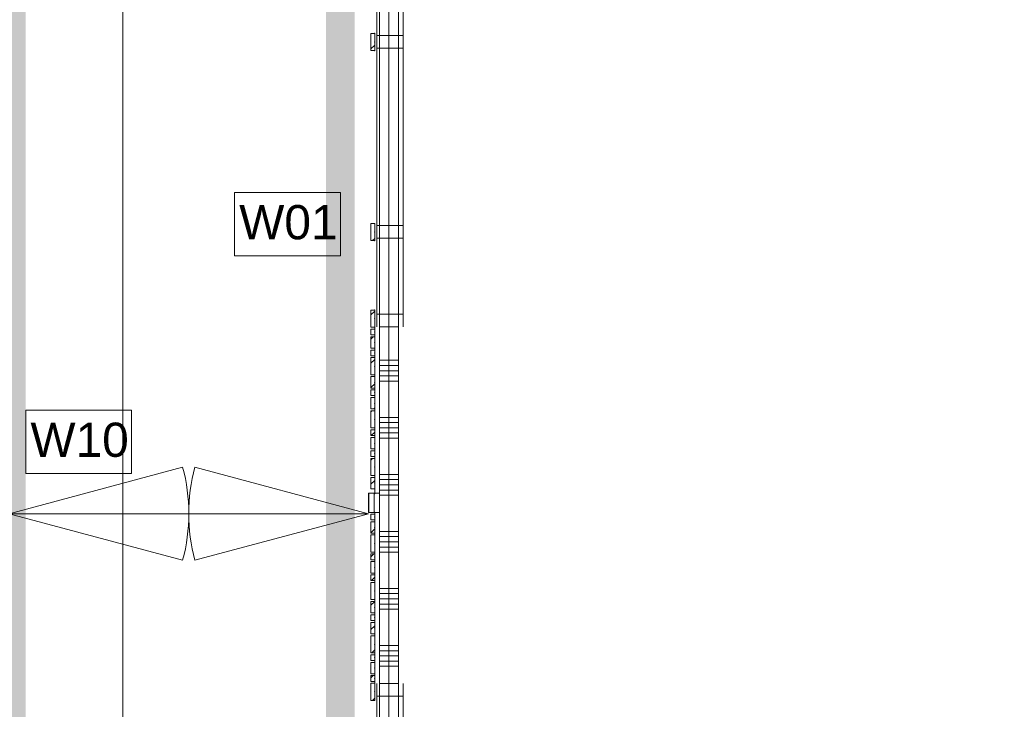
# Model space of a CAD drawing. Header units: millimetres. Extents: x -409 to 257590, y -7854 to 67330.
# Tile 118 of 205: x 9019 to 14195, y 39974 to 43602. Entities that reach past the tile are written whole.
import ezdxf

# ---------------------------------------------------------------- set-up
doc = ezdxf.new("R2010")
doc.units = ezdxf.units.MM
doc.header["$MEASUREMENT"] = 0
doc.linetypes.add('B0103', pattern=[8750, 2500, -1250, 2500, -1250, 0, -1250])
doc.linetypes.add('B0703', pattern=[468.700004, 312.5, -156.200004])
for name, color, linetype in [('Info Wandafwerking aanduiding', 7, 'Continuous'), ('Info Wandafwerking aanduiding Doorsnede-arcering', 7, 'Continuous'), ('New_22 NC Binnenwanden', 7, 'Continuous'), ('New_22 NC Binnenwanden Deuren', 7, 'Continuous'), ('New_22 NC Binnenwanden Doorsnede-arcering', 7, 'Continuous'), ('New_22 NC Binnenwanden Ramen', 7, 'Continuous'), ('New_23 Vloeren', 7, 'Continuous'), ('New_Info Wandafwerking aanduiding', 7, 'Continuous'), ('New_Info Wandafwerking aanduiding Doorsnede-arcering', 7, 'Continuous'), ('New_Z Ruimtefuncties Zone omranding', 7, 'Continuous')]:
    doc.layers.add(name, color=color, linetype=linetype)
doc.styles.add('GENERATED_STYLE_1', font='txt')
pattern_1 = [(45, (0, 0), (-63.63961, 63.63961), [])]

# ---------------------------------------------------------------- blocks, each defined once
blk = doc.blocks.new('Slab_1_2', base_point=(0, 42578.3))
at = {"layer": 'New_23 Vloeren', "color": 1, "linetype": 'Continuous', "lineweight": 0, "flags": 128}
blk.add_lwpolyline([(10959.7, 43985), (10959.7, 38108.6, 0.414037), (13009.7, 36060), (14700.7, 36061), (14700.7, 46035), (13009.7, 46035, 0.414422)], format="xyb", close=True, dxfattribs=at)
blk = doc.blocks.new('Curtain Wall_3_2')
at = {"layer": 'New_22 NC Binnenwanden Doorsnede-arcering', "linetype": 'Continuous', "lineweight": 0, "true_color": 0x000000}
h = blk.add_hatch(dxfattribs=at)
h.set_pattern_fill('310_Naaldhout__01__0002', color=18, style=0, pattern_type=2)
h.set_pattern_definition(pattern_1)
h.paths.add_polyline_path([(10865, 42073.8), (10865, 41983.8), (10885, 41983.8), (10885, 42073.8)])
h = blk.add_hatch(dxfattribs=at)
h.set_pattern_fill('310_Naaldhout__01__0002', color=18, style=0, pattern_type=2)
h.set_pattern_definition(pattern_1)
h.paths.add_polyline_path([(10865, 41973.8), (10865, 41943.8), (10885, 41943.8), (10885, 41973.8)])
h = blk.add_hatch(dxfattribs=at)
h.set_pattern_fill('310_Naaldhout__01__0002', color=18, style=0, pattern_type=2)
h.set_pattern_definition(pattern_1)
h.paths.add_polyline_path([(10865, 41933.8), (10865, 41873.8), (10885, 41873.8), (10885, 41933.8)])
h = blk.add_hatch(dxfattribs=at)
h.set_pattern_fill('310_Naaldhout__01__0002', color=18, style=0, pattern_type=2)
h.set_pattern_definition(pattern_1)
h.paths.add_polyline_path([(10865, 41863.8), (10865, 41833.8), (10885, 41833.8), (10885, 41863.8)])
h = blk.add_hatch(dxfattribs=at)
h.set_pattern_fill('310_Naaldhout__01__0002', color=18, style=0, pattern_type=2)
h.set_pattern_definition(pattern_1)
h.paths.add_polyline_path([(10865, 41823.8), (10865, 41733.8), (10885, 41733.8), (10885, 41823.8)])
h = blk.add_hatch(dxfattribs=at)
h.set_pattern_fill('310_Naaldhout__01__0002', color=18, style=0, pattern_type=2)
h.set_pattern_definition(pattern_1)
h.paths.add_polyline_path([(10865, 41723.8), (10865, 41663.8), (10885, 41663.8), (10885, 41723.8)])
h = blk.add_hatch(dxfattribs=at)
h.set_pattern_fill('310_Naaldhout__01__0002', color=18, style=0, pattern_type=2)
h.set_pattern_definition(pattern_1)
h.paths.add_polyline_path([(10865, 41653.8), (10865, 41623.8), (10885, 41623.8), (10885, 41653.8)])
h = blk.add_hatch(dxfattribs=at)
h.set_pattern_fill('310_Naaldhout__01__0002', color=18, style=0, pattern_type=2)
h.set_pattern_definition(pattern_1)
h.paths.add_polyline_path([(10865, 41613.8), (10865, 41553.8), (10885, 41553.8), (10885, 41613.8)])
h = blk.add_hatch(dxfattribs=at)
h.set_pattern_fill('310_Naaldhout__01__0002', color=18, style=0, pattern_type=2)
h.set_pattern_definition(pattern_1)
h.paths.add_polyline_path([(10865, 41543.8), (10865, 41453.8), (10885, 41453.8), (10885, 41543.8)])
h = blk.add_hatch(dxfattribs=at)
h.set_pattern_fill('310_Naaldhout__01__0002', color=18, style=0, pattern_type=2)
h.set_pattern_definition(pattern_1)
h.paths.add_polyline_path([(10865, 41443.8), (10865, 41413.8), (10885, 41413.8), (10885, 41443.8)])
h = blk.add_hatch(dxfattribs=at)
h.set_pattern_fill('310_Naaldhout__01__0002', color=18, style=0, pattern_type=2)
h.set_pattern_definition(pattern_1)
h.paths.add_polyline_path([(10865, 41403.8), (10865, 41343.8), (10885, 41343.8), (10885, 41403.8)])
h = blk.add_hatch(dxfattribs=at)
h.set_pattern_fill('310_Naaldhout__01__0002', color=18, style=0, pattern_type=2)
h.set_pattern_definition(pattern_1)
h.paths.add_polyline_path([(10865, 41333.8), (10865, 41303.8), (10885, 41303.8), (10885, 41333.8)])
h = blk.add_hatch(dxfattribs=at)
h.set_pattern_fill('310_Naaldhout__01__0002', color=18, style=0, pattern_type=2)
h.set_pattern_definition(pattern_1)
h.paths.add_polyline_path([(10865, 41293.8), (10865, 41203.8), (10885, 41203.8), (10885, 41293.8)])
h = blk.add_hatch(dxfattribs=at)
h.set_pattern_fill('310_Naaldhout__01__0002', color=18, style=0, pattern_type=2)
h.set_pattern_definition(pattern_1)
h.paths.add_polyline_path([(10865, 41193.8), (10865, 41133.8), (10885, 41133.8), (10885, 41193.8)])
at = {"layer": 'New_22 NC Binnenwanden', "color": 7, "linetype": 'Continuous', "lineweight": 0}
for p, q in [((10865, 42073.8), (10865, 41983.8)), ((10885, 42073.8), (10865, 42073.8)), ((10885, 42073.8), (10885, 41983.8)), ((10885, 41983.8), (10865, 41983.8)), ((10865, 41973.8), (10865, 41943.8)), ((10885, 41973.8), (10865, 41973.8)), ((10885, 41943.8), (10865, 41943.8)), ((10865, 41933.8), (10865, 41873.8)), ((10885, 41933.8), (10865, 41933.8)), ((10885, 41973.8), (10885, 41943.8)), ((10885, 41933.8), (10885, 41873.8)), ((10885, 41873.8), (10865, 41873.8)), ((10865, 41863.8), (10865, 41833.8)), ((10885, 41863.8), (10865, 41863.8)), ((10885, 41833.8), (10865, 41833.8)), ((10885, 41863.8), (10885, 41833.8)), ((10865, 41823.8), (10865, 41733.8)), ((10885, 41823.8), (10865, 41823.8)), ((10885, 41823.8), (10885, 41733.8)), ((10885, 41733.8), (10865, 41733.8)), ((10865, 41723.8), (10865, 41663.8)), ((10885, 41723.8), (10865, 41723.8)), ((10885, 41723.8), (10885, 41663.8)), ((10885, 41663.8), (10865, 41663.8)), ((10865, 41653.8), (10865, 41623.8)), ((10885, 41653.8), (10865, 41653.8)), ((10885, 41623.8), (10865, 41623.8)), ((10885, 41653.8), (10885, 41623.8)), ((10865, 41613.8), (10865, 41553.8)), ((10885, 41613.8), (10865, 41613.8)), ((10885, 41613.8), (10885, 41553.8)), ((10885, 41553.8), (10865, 41553.8)), ((10865, 41543.8), (10865, 41453.8)), ((10885, 41543.8), (10865, 41543.8)), ((10885, 41543.8), (10885, 41453.8)), ((10885, 41453.8), (10865, 41453.8)), ((10865, 41443.8), (10865, 41413.8)), ((10885, 41443.8), (10865, 41443.8)), ((10885, 41413.8), (10865, 41413.8)), ((10885, 41443.8), (10885, 41413.8)), ((10865, 41403.8), (10865, 41343.8)), ((10885, 41403.8), (10865, 41403.8)), ((10885, 41403.8), (10885, 41343.8)), ((10885, 41343.8), (10865, 41343.8)), ((10865, 41333.8), (10865, 41303.8)), ((10885, 41333.8), (10865, 41333.8)), ((10885, 41333.8), (10885, 41303.8)), ((10885, 41303.8), (10865, 41303.8)), ((10865, 41293.8), (10865, 41203.8)), ((10885, 41293.8), (10865, 41293.8)), ((10885, 41293.8), (10885, 41203.8)), ((10885, 41203.8), (10865, 41203.8)), ((10865, 41193.8), (10865, 41133.8)), ((10885, 41193.8), (10865, 41193.8)), ((10885, 41193.8), (10885, 41133.8)), ((10885, 41133.8), (10865, 41133.8))]:
    blk.add_line(p, q, dxfattribs=at)
at = {"layer": 'New_22 NC Binnenwanden', "color": 9, "linetype": 'B0703', "lineweight": 0}
for p, q in [((10885, 42073.8), (10885, 42073.8)), ((10885, 42028.8), (10885, 42073.8)), ((10885, 41958.8), (10885, 42028.8)), ((10885, 41903.8), (10885, 41958.8)), ((10885, 41848.8), (10885, 41903.8)), ((10885, 41778.8), (10885, 41848.8)), ((10885, 41693.8), (10885, 41778.8)), ((10885, 41638.8), (10885, 41693.8)), ((10885, 41583.8), (10885, 41638.8)), ((10885, 41498.8), (10885, 41583.8)), ((10885, 41428.8), (10885, 41498.8)), ((10885, 41373.8), (10885, 41428.8)), ((10885, 41318.8), (10885, 41373.8)), ((10885, 41248.8), (10885, 41318.8)), ((10885, 41163.8), (10885, 41248.8)), ((10885, 41108.8), (10885, 41163.8))]:
    blk.add_line(p, q, dxfattribs=at)
at = {"layer": 'New_22 NC Binnenwanden', "color": 1, "linetype": 'Continuous', "lineweight": 0}
for p, q in [((10885, 42073.8), (10885, 42028.8)), ((10885, 42073.8), (10885, 42073.8)), ((10885, 42028.8), (10885, 41958.8)), ((10885, 41958.8), (10885, 41903.8)), ((10885, 41903.8), (10885, 41848.8)), ((10885, 41848.8), (10885, 41778.8)), ((10885, 41778.8), (10885, 41693.8)), ((10885, 41693.8), (10885, 41638.8)), ((10885, 41638.8), (10885, 41583.8)), ((10885, 41583.8), (10885, 41498.8)), ((10885, 41498.8), (10885, 41428.8)), ((10885, 41428.8), (10885, 41373.8)), ((10885, 41373.8), (10885, 41318.8)), ((10885, 41318.8), (10885, 41248.8)), ((10885, 41248.8), (10885, 41163.8)), ((10885, 41163.8), (10885, 41108.8))]:
    blk.add_line(p, q, dxfattribs=at)
for p in [(10885, 42073.8), (10885, 42028.8), (10885, 42028.8), (10885, 41958.8), (10885, 41958.8), (10885, 41903.8), (10885, 41903.8), (10885, 41848.8), (10885, 41848.8), (10885, 41778.8), (10885, 41778.8), (10885, 41693.8), (10885, 41693.8), (10885, 41638.8), (10885, 41638.8), (10885, 41583.8), (10885, 41583.8), (10885, 41498.8), (10885, 41498.8), (10885, 41428.8), (10885, 41428.8), (10885, 41373.8), (10885, 41373.8), (10885, 41318.8), (10885, 41318.8), (10885, 41248.8), (10885, 41248.8), (10885, 41163.8), (10885, 41163.8), (10885, 41108.8), (10885, 41108.8)]:
    blk.add_point(p, dxfattribs=at)
at = {"layer": 'New_22 NC Binnenwanden', "color": 9, "linetype": 'B0703', "lineweight": 0}
for p in [(10885, 42028.8), (10885, 41958.8), (10885, 41903.8), (10885, 41848.8), (10885, 41778.8), (10885, 41693.8), (10885, 41638.8), (10885, 41583.8), (10885, 41498.8), (10885, 41428.8), (10885, 41373.8), (10885, 41318.8), (10885, 41248.8), (10885, 41163.8), (10885, 41108.8)]:
    blk.add_point(p, dxfattribs=at)
blk = doc.blocks.new('Curtain Wall_9_2')
at = {"layer": 'New_22 NC Binnenwanden Doorsnede-arcering', "linetype": 'Continuous', "lineweight": 0, "true_color": 0x000000}
h = blk.add_hatch(dxfattribs=at)
h.set_pattern_fill('310_Naaldhout__01__0002', color=18, style=0, pattern_type=2)
h.set_pattern_definition(pattern_1)
h.paths.add_polyline_path([(10865, 40970.9), (10885, 40970.9), (10885, 41000.9), (10865, 41000.9)])
h = blk.add_hatch(dxfattribs=at)
h.set_pattern_fill('310_Naaldhout__01__0002', color=18, style=0, pattern_type=2)
h.set_pattern_definition(pattern_1)
h.paths.add_polyline_path([(10865, 40900.9), (10885, 40900.9), (10885, 40960.9), (10865, 40960.9)])
h = blk.add_hatch(dxfattribs=at)
h.set_pattern_fill('310_Naaldhout__01__0002', color=18, style=0, pattern_type=2)
h.set_pattern_definition(pattern_1)
h.paths.add_polyline_path([(10865, 40800.9), (10885, 40800.9), (10885, 40890.9), (10865, 40890.9)])
h = blk.add_hatch(dxfattribs=at)
h.set_pattern_fill('310_Naaldhout__01__0002', color=18, style=0, pattern_type=2)
h.set_pattern_definition(pattern_1)
h.paths.add_polyline_path([(10865, 40760.9), (10885, 40760.9), (10885, 40790.9), (10865, 40790.9)])
h = blk.add_hatch(dxfattribs=at)
h.set_pattern_fill('310_Naaldhout__01__0002', color=18, style=0, pattern_type=2)
h.set_pattern_definition(pattern_1)
h.paths.add_polyline_path([(10865, 40690.9), (10885, 40690.9), (10885, 40750.9), (10865, 40750.9)])
h = blk.add_hatch(dxfattribs=at)
h.set_pattern_fill('310_Naaldhout__01__0002', color=18, style=0, pattern_type=2)
h.set_pattern_definition(pattern_1)
h.paths.add_polyline_path([(10865, 40650.9), (10885, 40650.9), (10885, 40680.9), (10865, 40680.9)])
h = blk.add_hatch(dxfattribs=at)
h.set_pattern_fill('310_Naaldhout__01__0002', color=18, style=0, pattern_type=2)
h.set_pattern_definition(pattern_1)
h.paths.add_polyline_path([(10865, 40550.9), (10885, 40550.9), (10885, 40640.9), (10865, 40640.9)])
h = blk.add_hatch(dxfattribs=at)
h.set_pattern_fill('310_Naaldhout__01__0002', color=18, style=0, pattern_type=2)
h.set_pattern_definition(pattern_1)
h.paths.add_polyline_path([(10865, 40480.9), (10885, 40480.9), (10885, 40540.9), (10865, 40540.9)])
h = blk.add_hatch(dxfattribs=at)
h.set_pattern_fill('310_Naaldhout__01__0002', color=18, style=0, pattern_type=2)
h.set_pattern_definition(pattern_1)
h.paths.add_polyline_path([(10865, 40440.9), (10885, 40440.9), (10885, 40470.9), (10865, 40470.9)])
h = blk.add_hatch(dxfattribs=at)
h.set_pattern_fill('310_Naaldhout__01__0002', color=18, style=0, pattern_type=2)
h.set_pattern_definition(pattern_1)
h.paths.add_polyline_path([(10865, 40370.9), (10885, 40370.9), (10885, 40430.9), (10865, 40430.9)])
h = blk.add_hatch(dxfattribs=at)
h.set_pattern_fill('310_Naaldhout__01__0002', color=18, style=0, pattern_type=2)
h.set_pattern_definition(pattern_1)
h.paths.add_polyline_path([(10865, 40270.9), (10885, 40270.9), (10885, 40360.9), (10865, 40360.9)])
h = blk.add_hatch(dxfattribs=at)
h.set_pattern_fill('310_Naaldhout__01__0002', color=18, style=0, pattern_type=2)
h.set_pattern_definition(pattern_1)
h.paths.add_polyline_path([(10865, 40230.9), (10885, 40230.9), (10885, 40260.9), (10865, 40260.9)])
h = blk.add_hatch(dxfattribs=at)
h.set_pattern_fill('310_Naaldhout__01__0002', color=18, style=0, pattern_type=2)
h.set_pattern_definition(pattern_1)
h.paths.add_polyline_path([(10865, 40160.9), (10885, 40160.9), (10885, 40220.9), (10865, 40220.9)])
h = blk.add_hatch(dxfattribs=at)
h.set_pattern_fill('310_Naaldhout__01__0002', color=18, style=0, pattern_type=2)
h.set_pattern_definition(pattern_1)
h.paths.add_polyline_path([(10865, 40120.9), (10885, 40120.9), (10885, 40150.9), (10865, 40150.9)])
h = blk.add_hatch(dxfattribs=at)
h.set_pattern_fill('310_Naaldhout__01__0002', color=18, style=0, pattern_type=2)
h.set_pattern_definition(pattern_1)
h.paths.add_polyline_path([(10865, 40020.9), (10885, 40020.9), (10885, 40110.9), (10865, 40110.9)])
at = {"layer": 'New_22 NC Binnenwanden', "color": 7, "linetype": 'Continuous', "lineweight": 0}
for p, q in [((10865, 41000.9), (10865, 40970.9)), ((10885, 41000.9), (10865, 41000.9)), ((10885, 41000.9), (10885, 40970.9)), ((10885, 40970.9), (10865, 40970.9)), ((10865, 40960.9), (10865, 40900.9)), ((10885, 40960.9), (10865, 40960.9)), ((10885, 40960.9), (10885, 40900.9)), ((10885, 40900.9), (10865, 40900.9)), ((10865, 40890.9), (10865, 40800.9)), ((10885, 40890.9), (10865, 40890.9)), ((10885, 40890.9), (10885, 40800.9)), ((10885, 40800.9), (10865, 40800.9)), ((10865, 40790.9), (10865, 40760.9)), ((10885, 40790.9), (10865, 40790.9)), ((10885, 40790.9), (10885, 40760.9)), ((10885, 40760.9), (10865, 40760.9)), ((10865, 40750.9), (10865, 40690.9)), ((10885, 40750.9), (10865, 40750.9)), ((10885, 40750.9), (10885, 40690.9)), ((10885, 40690.9), (10865, 40690.9)), ((10865, 40680.9), (10865, 40650.9)), ((10885, 40680.9), (10865, 40680.9)), ((10885, 40650.9), (10865, 40650.9)), ((10865, 40640.9), (10865, 40550.9)), ((10885, 40640.9), (10865, 40640.9)), ((10885, 40680.9), (10885, 40650.9)), ((10885, 40640.9), (10885, 40550.9)), ((10885, 40550.9), (10865, 40550.9)), ((10865, 40540.9), (10865, 40480.9)), ((10885, 40540.9), (10865, 40540.9)), ((10885, 40540.9), (10885, 40480.9)), ((10885, 40480.9), (10865, 40480.9)), ((10865, 40470.9), (10865, 40440.9)), ((10885, 40470.9), (10865, 40470.9)), ((10885, 40440.9), (10865, 40440.9)), ((10865, 40430.9), (10865, 40370.9)), ((10885, 40430.9), (10865, 40430.9)), ((10885, 40470.9), (10885, 40440.9)), ((10885, 40430.9), (10885, 40370.9)), ((10885, 40370.9), (10865, 40370.9)), ((10865, 40360.9), (10865, 40270.9)), ((10885, 40360.9), (10865, 40360.9)), ((10885, 40360.9), (10885, 40270.9)), ((10885, 40270.9), (10865, 40270.9)), ((10865, 40260.9), (10865, 40230.9)), ((10885, 40260.9), (10865, 40260.9)), ((10885, 40230.9), (10865, 40230.9)), ((10885, 40260.9), (10885, 40230.9)), ((10865, 40220.9), (10865, 40160.9)), ((10885, 40220.9), (10865, 40220.9)), ((10885, 40220.9), (10885, 40160.9)), ((10885, 40160.9), (10865, 40160.9)), ((10865, 40150.9), (10865, 40120.9)), ((10885, 40150.9), (10865, 40150.9)), ((10885, 40120.9), (10865, 40120.9)), ((10885, 40150.9), (10885, 40120.9)), ((10865, 40110.9), (10865, 40020.9)), ((10885, 40110.9), (10865, 40110.9)), ((10885, 40110.9), (10885, 40020.9)), ((10885, 40020.9), (10865, 40020.9))]:
    blk.add_line(p, q, dxfattribs=at)
at = {"layer": 'New_22 NC Binnenwanden', "color": 9, "linetype": 'B0703', "lineweight": 0}
for p, q in [((10885, 41010), (10885, 40985.9)), ((10885, 41010), (10885, 41010)), ((10885, 40985.9), (10885, 40930.9)), ((10885, 40930.9), (10885, 40845.9)), ((10885, 40845.9), (10885, 40775.9)), ((10885, 40775.9), (10885, 40720.9)), ((10885, 40720.9), (10885, 40665.9)), ((10885, 40665.9), (10885, 40595.9)), ((10885, 40595.9), (10885, 40510.9)), ((10885, 40510.9), (10885, 40455.9)), ((10885, 40455.9), (10885, 40400.9)), ((10885, 40400.9), (10885, 40315.9)), ((10885, 40315.9), (10885, 40245.9)), ((10885, 40245.9), (10885, 40190.9)), ((10885, 40190.9), (10885, 40135.9)), ((10885, 40135.9), (10885, 40065.9)), ((10885, 40065.9), (10885, 40020.9)), ((10885, 40020.9), (10885, 40020.9))]:
    blk.add_line(p, q, dxfattribs=at)
at = {"layer": 'New_22 NC Binnenwanden', "color": 1, "linetype": 'Continuous', "lineweight": 0}
for p, q in [((10885, 41010), (10885, 41010)), ((10885, 40985.9), (10885, 41010)), ((10885, 40930.9), (10885, 40985.9)), ((10885, 40845.9), (10885, 40930.9)), ((10885, 40775.9), (10885, 40845.9)), ((10885, 40720.9), (10885, 40775.9)), ((10885, 40665.9), (10885, 40720.9)), ((10885, 40595.9), (10885, 40665.9)), ((10885, 40510.9), (10885, 40595.9)), ((10885, 40455.9), (10885, 40510.9)), ((10885, 40400.9), (10885, 40455.9)), ((10885, 40315.9), (10885, 40400.9)), ((10885, 40245.9), (10885, 40315.9)), ((10885, 40190.9), (10885, 40245.9)), ((10885, 40135.9), (10885, 40190.9)), ((10885, 40065.9), (10885, 40135.9)), ((10885, 40020.9), (10885, 40065.9))]:
    blk.add_line(p, q, dxfattribs=at)
at = {"layer": 'New_22 NC Binnenwanden', "color": 9, "linetype": 'B0703', "lineweight": 0}
for p in [(10885, 41010), (10885, 40985.9), (10885, 40985.9), (10885, 40930.9), (10885, 40930.9), (10885, 40845.9), (10885, 40845.9), (10885, 40775.9), (10885, 40775.9), (10885, 40720.9), (10885, 40720.9), (10885, 40665.9), (10885, 40665.9), (10885, 40595.9), (10885, 40595.9), (10885, 40510.9), (10885, 40510.9), (10885, 40455.9), (10885, 40455.9), (10885, 40400.9), (10885, 40400.9), (10885, 40315.9), (10885, 40315.9), (10885, 40245.9), (10885, 40245.9), (10885, 40190.9), (10885, 40190.9), (10885, 40135.9), (10885, 40135.9), (10885, 40065.9), (10885, 40065.9), (10885, 40020.9)]:
    blk.add_point(p, dxfattribs=at)
at = {"layer": 'New_22 NC Binnenwanden', "color": 1, "linetype": 'Continuous', "lineweight": 0}
for p in [(10885, 41010), (10885, 40985.9), (10885, 40985.9), (10885, 40930.9), (10885, 40930.9), (10885, 40845.9), (10885, 40845.9), (10885, 40775.9), (10885, 40775.9), (10885, 40720.9), (10885, 40720.9), (10885, 40665.9), (10885, 40665.9), (10885, 40595.9), (10885, 40595.9), (10885, 40510.9), (10885, 40510.9), (10885, 40455.9), (10885, 40455.9), (10885, 40400.9), (10885, 40400.9), (10885, 40315.9), (10885, 40315.9), (10885, 40245.9), (10885, 40245.9), (10885, 40190.9), (10885, 40190.9), (10885, 40135.9), (10885, 40135.9), (10885, 40065.9), (10885, 40065.9), (10885, 40020.9), (10885, 40020.9)]:
    blk.add_point(p, dxfattribs=at)
blk = doc.blocks.new('Curtain Wall_10_2')
at = {"layer": 'New_22 NC Binnenwanden Doorsnede-arcering', "linetype": 'Continuous', "lineweight": 0, "true_color": 0x000000}
h = blk.add_hatch(dxfattribs=at)
h.set_pattern_fill('310_Naaldhout__01__0002', color=18, style=0, pattern_type=2)
h.set_pattern_definition(pattern_1)
h.paths.add_polyline_path([(10864.8, 43439.2), (10884.8, 43439.2), (10884.8, 43529.2), (10864.8, 43529.2)])
at = {"layer": 'New_22 NC Binnenwanden', "color": 7, "linetype": 'Continuous', "lineweight": 0}
for p, q in [((10864.8, 43529.2), (10864.8, 43439.2)), ((10884.8, 43529.2), (10864.8, 43529.2)), ((10884.8, 43529.2), (10884.8, 43439.2)), ((10884.8, 43439.2), (10864.8, 43439.2))]:
    blk.add_line(p, q, dxfattribs=at)
at = {"layer": 'New_22 NC Binnenwanden', "color": 9, "linetype": 'B0703', "lineweight": 0}
for p, q in [((10884.8, 43529.2), (10884.8, 43484.2)), ((10884.8, 43529.2), (10884.8, 43529.2)), ((10884.8, 43484.2), (10884.8, 43439.2)), ((10884.8, 43439.2), (10884.8, 43439.2))]:
    blk.add_line(p, q, dxfattribs=at)
at = {"layer": 'New_22 NC Binnenwanden', "color": 1, "linetype": 'Continuous', "lineweight": 0}
for p, q in [((10884.8, 43529.2), (10884.8, 43529.2)), ((10884.8, 43484.2), (10884.8, 43529.2)), ((10884.8, 43439.2), (10884.8, 43484.2))]:
    blk.add_line(p, q, dxfattribs=at)
at = {"layer": 'New_22 NC Binnenwanden', "color": 9, "linetype": 'B0703', "lineweight": 0}
for p in [(10884.8, 43529.2), (10884.8, 43484.2), (10884.8, 43484.2), (10884.8, 43439.2)]:
    blk.add_point(p, dxfattribs=at)
at = {"layer": 'New_22 NC Binnenwanden', "color": 1, "linetype": 'Continuous', "lineweight": 0}
for p in [(10884.8, 43529.2), (10884.8, 43484.2), (10884.8, 43484.2), (10884.8, 43439.2), (10884.8, 43439.2)]:
    blk.add_point(p, dxfattribs=at)
blk = doc.blocks.new('Curtain Wall_11_2')
at = {"layer": 'New_22 NC Binnenwanden Doorsnede-arcering', "linetype": 'Continuous', "lineweight": 0, "true_color": 0x000000}
h = blk.add_hatch(dxfattribs=at)
h.set_pattern_fill('310_Naaldhout__01__0002', color=18, style=0, pattern_type=2)
h.set_pattern_definition(pattern_1)
h.paths.add_polyline_path([(10864.8, 42439.2), (10884.8, 42439.2), (10884.8, 42529.2), (10864.8, 42529.2)])
at = {"layer": 'New_22 NC Binnenwanden', "color": 7, "linetype": 'Continuous', "lineweight": 0}
for p, q in [((10864.8, 42529.2), (10864.8, 42439.2)), ((10884.8, 42529.2), (10864.8, 42529.2)), ((10884.8, 42529.2), (10884.8, 42439.2)), ((10884.8, 42439.2), (10864.8, 42439.2))]:
    blk.add_line(p, q, dxfattribs=at)
at = {"layer": 'New_22 NC Binnenwanden', "color": 9, "linetype": 'B0703', "lineweight": 0}
for p, q in [((10884.8, 42529.2), (10884.8, 42484.2)), ((10884.8, 42529.2), (10884.8, 42529.2)), ((10884.8, 42484.2), (10884.8, 42439.2)), ((10884.8, 42439.2), (10884.8, 42439.2))]:
    blk.add_line(p, q, dxfattribs=at)
at = {"layer": 'New_22 NC Binnenwanden', "color": 1, "linetype": 'Continuous', "lineweight": 0}
for p, q in [((10884.8, 42529.2), (10884.8, 42529.2)), ((10884.8, 42484.2), (10884.8, 42529.2)), ((10884.8, 42439.2), (10884.8, 42484.2))]:
    blk.add_line(p, q, dxfattribs=at)
at = {"layer": 'New_22 NC Binnenwanden', "color": 9, "linetype": 'B0703', "lineweight": 0}
for p in [(10884.8, 42529.2), (10884.8, 42484.2), (10884.8, 42484.2), (10884.8, 42439.2)]:
    blk.add_point(p, dxfattribs=at)
at = {"layer": 'New_22 NC Binnenwanden', "color": 1, "linetype": 'Continuous', "lineweight": 0}
for p in [(10884.8, 42529.2), (10884.8, 42484.2), (10884.8, 42484.2), (10884.8, 42439.2), (10884.8, 42439.2)]:
    blk.add_point(p, dxfattribs=at)
blk = doc.blocks.new('*X250')
at = {"layer": 'New_22 NC Binnenwanden Doorsnede-arcering', "color": 254, "linetype": 'Continuous', "lineweight": 0, "true_color": 0xe9ebeb}
for p, q in [((10854.9, 41110), (10854.9, 41013.4)), ((10882.3, 41110), (10882.3, 41013.4)), ((10909.7, 41110), (10909.7, 41013.4)), ((10854.9, 41013.4), (10854.9, 41010)), ((10882.3, 41013.4), (10882.3, 41010)), ((10909.7, 41013.4), (10909.7, 41010))]:
    blk.add_line(p, q, dxfattribs=at)
blk = doc.blocks.new('D2 22_4')
at = {"layer": 'New_22 NC Binnenwanden Deuren', "color": 1, "linetype": 'Continuous', "lineweight": 0}
for p, q in [((-945, 0), (-32.2, 244.6)), ((945, 0), (32.2, 244.6)), ((-945, 0), (0, 0)), ((945, 0), (0, 0))]:
    blk.add_line(p, q, dxfattribs=at)
at = {"layer": 'New_22 NC Binnenwanden Deuren', "color": 1, "linetype": 'B0103', "lineweight": 0}
for p, q in [((-945, 0), (-32.2, -244.6)), ((-945, 0), (0, 0)), ((945, 0), (0, 0)), ((945, 0), (32.2, -244.6))]:
    blk.add_line(p, q, dxfattribs=at)
at = {"layer": 'New_22 NC Binnenwanden Deuren', "color": 7, "linetype": 'Continuous', "lineweight": 0}
for p, q in [((-945, -7), (-945, -107)), ((-945, -7), (-945, -107)), ((945, -7), (945, -107)), ((945, -7), (945, -107))]:
    blk.add_line(p, q, dxfattribs=at)
at = {"layer": 'New_22 NC Binnenwanden Deuren', "color": 1, "linetype": 'Continuous', "lineweight": 0}
for centre, start, end in [((-945, 0), 0, 15), ((945, 0), 165, 180), ((-945, 0), 345, 0), ((945, 0), 180, 195)]:
    blk.add_arc(centre, 945, start, end, dxfattribs=at)
blk = doc.blocks.new('Wall_37_2', base_point=(11010, 41060))
at = {"layer": 'New_22 NC Binnenwanden', "color": 8, "linetype": 'Continuous', "lineweight": 0, "true_color": 0x778488}
for p, q in [((8962.5, 41010), (8962.5, 41110)), ((10852.5, 41010), (10852.5, 41110))]:
    blk.add_line(p, q, dxfattribs=at)
at = {"layer": 'New_22 NC Binnenwanden', "color": 8, "linetype": 'Continuous', "lineweight": 0, "true_color": 0x778488, "flags": 128}
for points in [[(8962.5, 41110), (8950, 41110)], [(10910, 41110), (10852.5, 41110)], [(10910, 41010), (10910, 41110)], [(8950, 41010), (8962.5, 41010)], [(10852.5, 41010), (10910, 41010)]]:
    blk.add_lwpolyline(points, dxfattribs=at)
at = {"layer": 'New_22 NC Binnenwanden', "color": 8, "lineweight": 0, "true_color": 0x778488}
blk.add_blockref('*X250', (0, 0), dxfattribs=at)
at = {"layer": 'New_22 NC Binnenwanden Deuren', "color": 1, "linetype": 'Continuous', "lineweight": 0, "xscale": -1, "zscale": 1000, "rotation": 180}
blk.add_blockref('D2 22_4', (9907.5, 41003), dxfattribs=at)
blk = doc.blocks.new('*X519')
at = {"layer": 'New_22 NC Binnenwanden Doorsnede-arcering', "color": 254, "linetype": 'Continuous', "lineweight": 0, "true_color": 0xe9ebeb}
for p, q in [((10910, 41809.7), (11010, 41809.7)), ((10910, 41782.3), (11010, 41782.3)), ((10910, 41754.9), (11010, 41754.9)), ((10910, 41727.4), (11010, 41727.4)), ((10910, 41700), (11010, 41700)), ((10910, 41509.7), (11010, 41509.7)), ((10910, 41482.3), (11010, 41482.3)), ((10910, 41454.9), (11010, 41454.9)), ((10910, 41427.4), (11010, 41427.4)), ((10910, 41400), (11010, 41400)), ((10910, 41209.7), (11010, 41209.7)), ((10910, 41182.3), (11010, 41182.3)), ((10910, 41154.9), (11010, 41154.9)), ((10910, 41127.4), (11010, 41127.4)), ((10910, 41100), (11010, 41100)), ((10910, 40909.7), (11010, 40909.7)), ((10910, 40882.3), (11010, 40882.3)), ((10910, 40854.9), (11010, 40854.9)), ((10910, 40827.4), (11010, 40827.4)), ((10910, 40800), (11010, 40800)), ((10910, 40609.7), (11010, 40609.7)), ((10910, 40582.3), (11010, 40582.3)), ((10910, 40554.9), (11010, 40554.9)), ((10910, 40527.4), (11010, 40527.4)), ((10910, 40500), (11010, 40500)), ((10910, 40309.7), (11010, 40309.7)), ((10910, 40282.3), (11010, 40282.3)), ((10910, 40254.9), (11010, 40254.9)), ((10910, 40227.4), (11010, 40227.4)), ((10910, 40200), (11010, 40200))]:
    blk.add_line(p, q, dxfattribs=at)
blk = doc.blocks.new('R3 bl ol 22_4')
at = {"layer": 'New_22 NC Binnenwanden Ramen', "color": 1, "linetype": 'Continuous', "lineweight": 0}
for p, q in [((-1000, 0), (-933, 0)), ((-933, 0), (-933, -139)), ((-933, 0), (-533.5, 0)), ((-533.5, -139), (-533.5, 0)), ((-533.5, 0), (-500, 0)), ((-500, 0), (-466.5, 0)), ((-466.5, 0), (-466.5, -139)), ((-466.5, 0), (466.5, 0)), ((466.5, -139), (466.5, 0)), ((466.5, 0), (500, 0)), ((500, 0), (533.5, 0)), ((533.5, 0), (533.5, -139)), ((533.5, 0), (933, 0)), ((933, -139), (933, 0)), ((933, 0), (1000, 0)), ((-933, -139), (-1000, -139)), ((-533.5, -139), (-933, -139)), ((-500, -139), (-533.5, -139)), ((-466.5, -139), (-500, -139)), ((466.5, -139), (-466.5, -139)), ((500, -139), (466.5, -139)), ((533.5, -139), (500, -139)), ((933, -139), (533.5, -139)), ((1000, -139), (933, -139))]:
    blk.add_line(p, q, dxfattribs=at)
at = {"layer": 'New_22 NC Binnenwanden Ramen', "color": 9, "linetype": 'Continuous', "lineweight": 0}
for p, q in [((-1000, -14), (1000, -14)), ((-1000, -114), (1000, -114))]:
    blk.add_line(p, q, dxfattribs=at)
at = {"layer": 'New_22 NC Binnenwanden Ramen', "color": 7, "linetype": 'Continuous', "lineweight": 0}
for p, q in [((-1000, -14), (-1000, -114)), ((-1000, -14), (-1000, -114)), ((1000, -14), (1000, -114)), ((1000, -14), (1000, -114))]:
    blk.add_line(p, q, dxfattribs=at)
blk = doc.blocks.new('R3 bl ol 22_5')
at = {"layer": 'New_22 NC Binnenwanden Ramen', "color": 1, "linetype": 'Continuous', "lineweight": 0}
for p, q in [((-1000, 0), (-933, 0)), ((-933, 0), (-933, -139)), ((-933, 0), (-33.5, 0)), ((-33.5, -139), (-33.5, 0)), ((-33.5, 0), (0, 0)), ((0, 0), (33.5, 0)), ((33.5, 0), (33.5, -139)), ((33.5, 0), (466.5, 0)), ((466.5, -139), (466.5, 0)), ((466.5, 0), (500, 0)), ((500, 0), (533.5, 0)), ((533.5, 0), (533.5, -139)), ((533.5, 0), (933, 0)), ((933, -139), (933, 0)), ((933, 0), (1000, 0)), ((-933, -139), (-1000, -139)), ((-33.5, -139), (-933, -139)), ((0, -139), (-33.5, -139)), ((33.5, -139), (0, -139)), ((466.5, -139), (33.5, -139)), ((500, -139), (466.5, -139)), ((533.5, -139), (500, -139)), ((933, -139), (533.5, -139)), ((1000, -139), (933, -139))]:
    blk.add_line(p, q, dxfattribs=at)
at = {"layer": 'New_22 NC Binnenwanden Ramen', "color": 9, "linetype": 'Continuous', "lineweight": 0}
for p, q in [((-1000, -14), (1000, -14)), ((-1000, -114), (1000, -114))]:
    blk.add_line(p, q, dxfattribs=at)
at = {"layer": 'New_22 NC Binnenwanden Ramen', "color": 7, "linetype": 'Continuous', "lineweight": 0}
for p, q in [((-1000, -14), (-1000, -114)), ((-1000, -14), (-1000, -114)), ((1000, -14), (1000, -114)), ((1000, -14), (1000, -114))]:
    blk.add_line(p, q, dxfattribs=at)
blk = doc.blocks.new('Wall_114_2', base_point=(11010, 38110.8))
at = {"layer": 'New_22 NC Binnenwanden', "color": 8, "linetype": 'Continuous', "lineweight": 0, "true_color": 0x778488}
for p, q in [((10910, 43985), (11010, 43985)), ((10910, 41985), (11010, 41985)), ((10910, 40110), (11010, 40110)), ((10910, 38110), (11010, 38110))]:
    blk.add_line(p, q, dxfattribs=at)
at = {"layer": 'New_22 NC Binnenwanden', "color": 8, "linetype": 'Continuous', "lineweight": 0, "true_color": 0x778488, "flags": 128}
for points in [[(10910, 41985), (10910, 40110)], [(11010, 40110), (11010, 41985)]]:
    blk.add_lwpolyline(points, dxfattribs=at)
at = {"layer": 'New_22 NC Binnenwanden', "color": 8, "lineweight": 0, "true_color": 0x778488}
blk.add_blockref('*X519', (0, 0), dxfattribs=at)
at = {"layer": 'New_22 NC Binnenwanden Ramen', "color": 1, "linetype": 'Continuous', "lineweight": 0, "zscale": 1000, "rotation": 90}
for name, p in [('R3 bl ol 22_4', (10896, 42985)), ('R3 bl ol 22_5', (10896, 39110))]:
    blk.add_blockref(name, p, dxfattribs=at)
blk = doc.blocks.new('Wall_372_2', base_point=(8950, 28860))
at = {"layer": 'Info Wandafwerking aanduiding Doorsnede-arcering', "linetype": 'Continuous', "lineweight": 0}
blk.add_hatch(color=1, dxfattribs=at).paths.add_polyline_path([(8950, 50450), (8950, 28960), (9050, 28960), (9050, 50450)])
blk = doc.blocks.new('Wall_541_2', base_point=(10704.5, 43984.1))
at = {"layer": 'New_Info Wandafwerking aanduiding Doorsnede-arcering', "linetype": 'Continuous', "lineweight": 0, "true_color": 0x99a3a6}
blk.add_hatch(color=253, dxfattribs=at).paths.add_polyline_path([(10629.5, 43984.1), (10629.5, 38110), (10779.5, 38110), (10779.5, 43984.1)])

msp = doc.modelspace()

# ---------------------------------------------------------------- linework, layer by layer
at = {"layer": 'Info Wandafwerking aanduiding', "color": 9, "linetype": 'Continuous', "lineweight": 0, "flags": 128}
msp.add_lwpolyline([(9050, 41547.9), (9606.9, 41547.9), (9606.9, 41215.1), (9050, 41215.1)], close=True, dxfattribs=at)
at = {"layer": 'New_Info Wandafwerking aanduiding', "color": 9, "linetype": 'Continuous', "lineweight": 0, "flags": 128}
msp.add_lwpolyline([(10147.6, 42692.4), (10704.5, 42692.4), (10704.5, 42359.6), (10147.6, 42359.6)], close=True, dxfattribs=at)
at = {"layer": 'New_Z Ruimtefuncties Zone omranding', "color": 41, "linetype": 'Continuous', "lineweight": 0, "true_color": 0xffeeaa, "flags": 128}
msp.add_lwpolyline([(16300, 26210), (16300, 34808.7), (16670, 34808.7), (16670, 36010.5), (13010, 36010, -0.216641), (11429.3, 36728.3), (10911.4, 36210.4), (9561.4, 36210.4), (9561.4, 45910.4), (11252.4, 45910.4), (11611.2, 45551.6, -0.184056), (13010, 46085), (16512.2, 46085), (16512.2, 46084.7, -0.018022), (16670, 46077.3), (16670, 47310)], format="xyb", dxfattribs=at)
at = {"layer": 'New_Z Ruimtefuncties Zone omranding', "color": 41, "linetype": 'Continuous', "lineweight": 0, "true_color": 0xe1e196, "flags": 128}
msp.add_lwpolyline([(9561.4, 36210.4), (10911.4, 36210.4), (11429.3, 36728.3, -0.184661), (10909.7, 38110.8), (10909.7, 43984.1, -0.213785), (11611.2, 45551.6), (11252.4, 45910.4), (9561.4, 45910.4)], format="xyb", close=True, dxfattribs=at)

# ---------------------------------------------------------------- block references
at = {"layer": 'Info Wandafwerking aanduiding', "color": 1, "lineweight": 0}
msp.add_blockref('Wall_372_2', (8950, 28860), dxfattribs=at)
at = {"layer": 'New_22 NC Binnenwanden', "color": 8, "lineweight": 0, "true_color": 0x778488}
for name, p in [('Wall_114_2', (11010, 38110.8)), ('Wall_37_2', (11010, 41060))]:
    msp.add_blockref(name, p, dxfattribs=at)
at = {"layer": 'New_22 NC Binnenwanden', "linetype": 'Continuous', "lineweight": 0}
for name in ['Curtain Wall_10_2', 'Curtain Wall_11_2', 'Curtain Wall_3_2', 'Curtain Wall_9_2']:
    msp.add_blockref(name, (0, 0), dxfattribs=at)
at = {"layer": 'New_23 Vloeren', "color": 1, "linetype": 'Continuous', "lineweight": 0}
msp.add_blockref('Slab_1_2', (0, 42578.3), dxfattribs=at)
at = {"layer": 'New_Info Wandafwerking aanduiding', "color": 1, "lineweight": 0}
msp.add_blockref('Wall_541_2', (10704.5, 43984.1), dxfattribs=at)

# ---------------------------------------------------------------- texts
at = {"layer": 'Info Wandafwerking aanduiding', "color": 2, "linetype": 'Continuous', "lineweight": 0, "insert": (9075, 41481.8), "char_height": 180, "attachment_point": 1, "style": 'GENERATED_STYLE_1'}
msp.add_mtext('\\A1;{\\pql;\\fArial|b0|i0|c0|p38;W10}', dxfattribs=at)
at = {"layer": 'New_Info Wandafwerking aanduiding', "color": 2, "linetype": 'Continuous', "lineweight": 0, "insert": (10172.6, 42626.3), "char_height": 180, "attachment_point": 1, "style": 'GENERATED_STYLE_1'}
msp.add_mtext('\\A1;{\\pql;\\fArial|b0|i0|c0|p38;W01}', dxfattribs=at)

doc.saveas('drawing.dxf')
